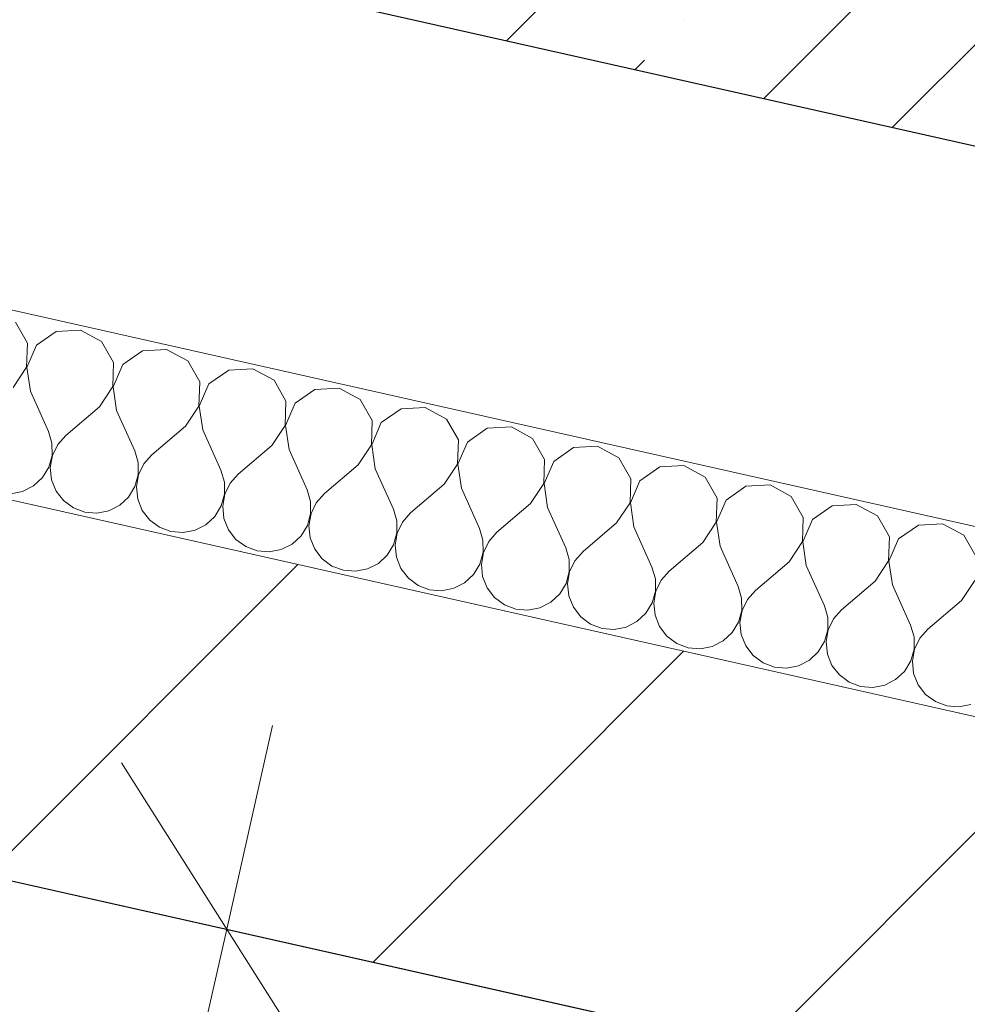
# Model space of a CAD drawing. Header units: millimetres. Extents: x -7213913 to -6930525, y 6129472 to 6355042.
# Tile 145 of 214: x -7192423 to -7191912, y 6174625 to 6175156. Entities that reach past the tile are written whole.
import ezdxf
from ezdxf.enums import TextEntityAlignment as Align

# ---------------------------------------------------------------- set-up
doc = ezdxf.new("R2010")
doc.units = ezdxf.units.MM
doc.header["$MEASUREMENT"] = 0
for name, color, linetype, lineweight in [('0_Ном._пера__1', 7, 'Continuous', 0), ('S - квартира_помещение.АР_Ном._пера__101', 252, 'Continuous', 0), ('S - квартира_помещение.АР_Ном._пера__2', 8, 'Continuous', 15), ('АР-Стены_внутренние_пилоны.АР_Ном._пера__1', 7, 'Continuous', 15), ('АР-Стены_Перегородки_межквартирные_200.АР_Ном._пера__1', 7, 'Continuous', 15), ('АР-Чертеж-Размеры.АР_Ном._пера__1', 7, 'Continuous', 0), ('Паспорта Зон Archicad_Ном._пера__1', 7, 'Continuous', 0)]:
    doc.layers.add(name, color=color, linetype=linetype, lineweight=lineweight)
for name, color, linetype in [('S - квартира_помещение.АР', 7, 'Continuous'), ('АР-Стены_внутренние_пилоны.АР', 7, 'Continuous'), ('АР-Стены_Перегородки_межквартирные_200.АР', 7, 'Continuous'), ('АР-Чертеж-Размеры.АР', 7, 'Continuous')]:
    doc.layers.add(name, color=color, linetype=linetype)
doc.styles.add('РЎР“Р•РќР•Р\xa0Р\x98Р\xa0_РЎРўР\x98Р›Р¬_1', font='txt')
doc.styles.add('РЎР“Р•РќР•Р\xa0Р\x98Р\xa0_РЎРўР\x98Р›Р¬_2', font='calibri.ttf')
doc.styles.add('РЎР“Р•РќР•Р\xa0Р\x98Р\xa0_РЎРўР\x98Р›Р¬_3', font='GOST_Common.ttf')
doc.dimstyles.new('СГЕНЕРИР_СТИЛЬ__3', dxfattribs={"dimtxt": 200, "dimasz": 142.5, "dimexe": 0.18, "dimexo": 0.0625, "dimgap": 0, "dimtad": 1, "dimdec": 0, "dimzin": 0, "dimdsep": 46, "dimtxsty": 'РЎР“Р•РќР•Р\xa0Р\x98Р\xa0_РЎРўР\x98Р›Р¬_3', "dimblk": 'ARROWHEAD_6', "dimblk1": 'ARROWHEAD_6', "dimblk2": 'ARROWHEAD_6', "dimcen": 0.09, "dimse1": 1, "dimse2": 1, "dimclrd": 7, "dimclre": 7, "dimclrt": 7, "dimazin": 0, "dimtfac": 1, "dimtdec": 4, "dimtmove": 0, "dimatfit": 3, "dimfxl": 1, "dimtolj": 1, "dimtzin": 0, "dimarcsym": 0})

# ---------------------------------------------------------------- blocks, each defined once
blk = doc.blocks.new('Кухня-столовая_1_36_10', base_point=(-7189706.6, 6172379.39))
at = {"layer": 'S - квартира_помещение.АР_Ном._пера__2', "color": 8, "linetype": 'Continuous', "lineweight": 15, "flags": 128}
blk.add_lwpolyline([(-7191575.17, 6171426.89), (-7190722.41, 6171235.37), (-7190722.63, 6171234.39), (-7186334.78, 6170248.9), (-7186314.01, 6170301.42), (-7186280.59, 6170774.66), (-7186280.57, 6170774.66), (-7186104.13, 6173271.83), (-7188699.21, 6173854.67), (-7193260.59, 6174879.12), (-7193758.81, 6172665.36), (-7191416.44, 6172138.19)], close=True, dxfattribs=at)
at = {"layer": 'Паспорта Зон Archicad_Ном._пера__1', "color": 7, "lineweight": 0, "style": 'РЎР“Р•РќР•Р\xa0Р\x98Р\xa0_РЎРўР\x98Р›Р¬_1'}
blk.add_attdef('ROOM_NUMBER', text='', height=250, rotation=347.3417, dxfattribs=at).set_placement((-7189753, 6172541.56), align=Align.MIDDLE_CENTER)
at = {"layer": 'Паспорта Зон Archicad_Ном._пера__1', "color": 7, "lineweight": 0, "style": 'РЎР“Р•РќР•Р\xa0Р\x98Р\xa0_РЎРўР\x98Р›Р¬_2'}
blk.add_attdef('ROOM_AREA', text='', height=200, rotation=347.3417, dxfattribs=at).set_placement((-7186500.41, 6170782.9), align=Align.MIDDLE_RIGHT)
blk = doc.blocks.new('Стена_188_10', base_point=(-7193465.12, 6175565.61))
at = {"layer": 'АР-Стены_внутренние_пилоны.АР', "linetype": 'Continuous', "lineweight": 0, "true_color": 0x000000}
h = blk.add_hatch(dxfattribs=at)
h.set_pattern_fill('ЖЕЛЕЗОБЕТОН__PROJECT__000A', color=18, style=0, pattern_type=2)
h.set_pattern_definition([(45, (-6566190.34, 6562677.8), (-84.852814, 84.852814), []), (45, (-6566232.77, 6562720.22), (-84.852814, 84.852814), [90, -30, 0, -30])])
h.paths.add_polyline_path([(-7191471.7, 6175246.02), (-7193315.77, 6175660.18), (-7193370.55, 6175416.26), (-7191526.49, 6175002.1)])
at = {"layer": 'АР-Стены_внутренние_пилоны.АР_Ном._пера__1', "color": 7, "linetype": 'Continuous', "lineweight": 30, "flags": 128}
blk.add_lwpolyline([(-7193614.48, 6175471.04), (-7191526.49, 6175002.1)], dxfattribs=at)
blk = doc.blocks.new('Стена_208_10', base_point=(-7193336.24, 6174998.6))
at = {"layer": 'АР-Стены_Перегородки_межквартирные_200.АР', "linetype": 'Continuous', "lineweight": 0, "true_color": 0x000000}
h = blk.add_hatch(dxfattribs=at)
h.set_pattern_fill('БЛОКИ_БЕТОННЫЕ_ЭФФЕКТИВН_28', color=18, style=0, pattern_type=2)
h.set_pattern_definition([(45, (-6566190.34, 6562677.8), (-127.279217, 127.279217), [])])
h.paths.add_polyline_path([(-7193260.59, 6174879.12), (-7186020.2, 6173252.98), (-7185976.38, 6173448.12), (-7193216.76, 6175074.26)])
at = {"layer": 'АР-Стены_Перегородки_межквартирные_200.АР_Ном._пера__1', "color": 7, "linetype": 'Continuous', "lineweight": 15, "flags": 128}
for points in [[(-7191543.44, 6174698.44), (-7193216.76, 6175074.26)], [(-7193260.59, 6174879.12), (-7186104.13, 6173271.83)]]:
    blk.add_lwpolyline(points, dxfattribs=at)
blk = doc.blocks.new('*X840', base_point=(-6566190.34, 6562677.79))
at = {"layer": '0_Ном._пера__1', "color": 7, "linetype": 'Continuous', "lineweight": 0}
for p, q in [((-7192418.42, 6174981.52), (-7192424.88, 6174992.81)), ((-7192402.85, 6174987.87), (-7192413.52, 6174980.42)), ((-7192389.85, 6174988.59), (-7192402.85, 6174987.87)), ((-7192378.42, 6174982.38), (-7192389.85, 6174988.59)), ((-7192418.87, 6174968.51), (-7192418.42, 6174981.52)), ((-7192371.96, 6174971.08), (-7192378.42, 6174982.38)), ((-7192413.52, 6174980.42), (-7192418.68, 6174968.47)), ((-7192356.39, 6174977.43), (-7192367.06, 6174969.98)), ((-7192343.39, 6174978.16), (-7192356.39, 6174977.43)), ((-7192331.96, 6174971.95), (-7192343.39, 6174978.16)), ((-7192372.4, 6174958.08), (-7192371.96, 6174971.08)), ((-7192325.5, 6174960.65), (-7192331.96, 6174971.95)), ((-7192426.08, 6174957.68), (-7192418.87, 6174968.51)), ((-7192418.68, 6174968.47), (-7192416.79, 6174955.6)), ((-7192367.06, 6174969.98), (-7192372.22, 6174958.04)), ((-7192309.92, 6174967), (-7192320.59, 6174959.55)), ((-7192296.93, 6174967.72), (-7192309.92, 6174967)), ((-7192285.5, 6174961.51), (-7192296.93, 6174967.72)), ((-7192325.94, 6174947.64), (-7192325.5, 6174960.65)), ((-7192279.04, 6174950.21), (-7192285.5, 6174961.51)), ((-7192416.79, 6174955.6), (-7192407.02, 6174933.88)), ((-7192379.62, 6174947.25), (-7192372.4, 6174958.08)), ((-7192372.22, 6174958.04), (-7192370.33, 6174945.16)), ((-7192320.59, 6174959.55), (-7192325.75, 6174947.6)), ((-7192263.46, 6174956.56), (-7192274.13, 6174949.11)), ((-7192250.47, 6174957.29), (-7192263.46, 6174956.56)), ((-7192239.04, 6174951.08), (-7192250.47, 6174957.29)), ((-7192279.48, 6174937.21), (-7192279.04, 6174950.21)), ((-7192274.13, 6174949.11), (-7192279.29, 6174937.17)), ((-7192232.58, 6174939.78), (-7192239.04, 6174951.08)), ((-7192379.62, 6174947.25), (-7192397.73, 6174931.79)), ((-7192370.33, 6174945.16), (-7192360.56, 6174923.45)), ((-7192333.16, 6174936.81), (-7192325.94, 6174947.64)), ((-7192325.75, 6174947.6), (-7192323.86, 6174934.73)), ((-7192217, 6174946.13), (-7192227.67, 6174938.68)), ((-7192204.01, 6174946.85), (-7192217, 6174946.13)), ((-7192192.57, 6174940.64), (-7192204.01, 6174946.85)), ((-7192233.02, 6174926.77), (-7192232.58, 6174939.78)), ((-7192227.67, 6174938.68), (-7192232.83, 6174926.73)), ((-7192186.11, 6174929.34), (-7192192.57, 6174940.64)), ((-7192405.18, 6174927.58), (-7192407.02, 6174933.88)), ((-7192333.16, 6174936.81), (-7192351.27, 6174921.36)), ((-7192323.86, 6174934.73), (-7192314.1, 6174913.01)), ((-7192286.69, 6174926.38), (-7192279.48, 6174937.21)), ((-7192279.29, 6174937.17), (-7192277.4, 6174924.29)), ((-7192170.54, 6174935.69), (-7192181.21, 6174928.24)), ((-7192157.55, 6174936.42), (-7192170.54, 6174935.69)), ((-7192146.11, 6174930.21), (-7192157.55, 6174936.42)), ((-7192397.73, 6174931.79), (-7192402.09, 6174926.88)), ((-7192186.56, 6174916.34), (-7192186.11, 6174929.34)), ((-7192181.21, 6174928.24), (-7192186.37, 6174916.3)), ((-7192139.65, 6174918.91), (-7192146.11, 6174930.21)), ((-7192405.13, 6174921.01), (-7192405.18, 6174927.58)), ((-7192402.09, 6174926.88), (-7192404.94, 6174920.97)), ((-7192358.72, 6174917.14), (-7192360.56, 6174923.45)), ((-7192286.69, 6174926.38), (-7192304.81, 6174910.93)), ((-7192277.4, 6174924.29), (-7192267.64, 6174902.58)), ((-7192240.23, 6174915.94), (-7192233.02, 6174926.77)), ((-7192232.83, 6174926.73), (-7192230.94, 6174913.86)), ((-7192124.08, 6174925.26), (-7192134.75, 6174917.81)), ((-7192111.09, 6174925.98), (-7192124.08, 6174925.26)), ((-7192099.65, 6174919.77), (-7192111.09, 6174925.98)), ((-7192406.88, 6174914.68), (-7192405.13, 6174921.01)), ((-7192404.94, 6174920.97), (-7192406.07, 6174914.49)), ((-7192351.27, 6174921.36), (-7192355.63, 6174916.45)), ((-7192140.1, 6174905.9), (-7192139.65, 6174918.91)), ((-7192134.75, 6174917.81), (-7192139.91, 6174905.86)), ((-7192093.19, 6174908.47), (-7192099.65, 6174919.77)), ((-7192410.29, 6174909.06), (-7192406.88, 6174914.68)), ((-7192406.07, 6174914.49), (-7192405.39, 6174907.96)), ((-7192358.67, 6174910.57), (-7192358.72, 6174917.14)), ((-7192355.63, 6174916.45), (-7192358.48, 6174910.53)), ((-7192312.26, 6174906.71), (-7192314.1, 6174913.01)), ((-7192240.23, 6174915.94), (-7192258.35, 6174900.49)), ((-7192230.94, 6174913.86), (-7192221.18, 6174892.14)), ((-7192193.77, 6174905.51), (-7192186.56, 6174916.34)), ((-7192186.37, 6174916.3), (-7192184.48, 6174903.42)), ((-7192077.62, 6174914.82), (-7192088.29, 6174907.37)), ((-7192064.62, 6174915.55), (-7192077.62, 6174914.82)), ((-7192053.19, 6174909.34), (-7192064.62, 6174915.55)), ((-7192415.11, 6174904.59), (-7192410.29, 6174909.06)), ((-7192405.39, 6174907.96), (-7192402.94, 6174901.86)), ((-7192360.42, 6174904.24), (-7192358.67, 6174910.57)), ((-7192358.48, 6174910.53), (-7192359.61, 6174904.06)), ((-7192312.21, 6174900.14), (-7192312.26, 6174906.71)), ((-7192304.81, 6174910.93), (-7192309.17, 6174906.01)), ((-7192093.63, 6174895.47), (-7192093.19, 6174908.47)), ((-7192088.29, 6174907.37), (-7192093.45, 6174895.43)), ((-7192046.73, 6174898.04), (-7192053.19, 6174909.34)), ((-7192427.41, 6174900.35), (-7192420.96, 6174901.61)), ((-7192420.96, 6174901.61), (-7192415.11, 6174904.59)), ((-7192402.94, 6174901.86), (-7192398.93, 6174896.66)), ((-7192363.83, 6174898.63), (-7192360.42, 6174904.24)), ((-7192359.61, 6174904.06), (-7192358.93, 6174897.53)), ((-7192309.17, 6174906.01), (-7192312.02, 6174900.1)), ((-7192265.8, 6174896.27), (-7192267.64, 6174902.58)), ((-7192193.77, 6174905.51), (-7192211.88, 6174890.06)), ((-7192184.48, 6174903.42), (-7192174.71, 6174881.71)), ((-7192147.31, 6174895.07), (-7192140.1, 6174905.9)), ((-7192139.91, 6174905.86), (-7192138.02, 6174892.99)), ((-7192031.15, 6174904.39), (-7192041.82, 6174896.94)), ((-7192018.16, 6174905.11), (-7192031.15, 6174904.39)), ((-7192006.73, 6174898.9), (-7192018.16, 6174905.11)), ((-7192398.93, 6174896.66), (-7192393.64, 6174892.76)), ((-7192368.65, 6174894.16), (-7192363.83, 6174898.63)), ((-7192358.93, 6174897.53), (-7192356.48, 6174891.43)), ((-7192313.96, 6174893.81), (-7192312.21, 6174900.14)), ((-7192312.02, 6174900.1), (-7192313.15, 6174893.62)), ((-7192265.75, 6174889.7), (-7192265.8, 6174896.27)), ((-7192258.35, 6174900.49), (-7192262.71, 6174895.58)), ((-7192047.17, 6174885.03), (-7192046.73, 6174898.04)), ((-7192041.82, 6174896.94), (-7192046.98, 6174884.99)), ((-7192000.27, 6174887.6), (-7192006.73, 6174898.9)), ((-7192393.64, 6174892.76), (-7192387.49, 6174890.45)), ((-7192380.95, 6174889.91), (-7192374.5, 6174891.18)), ((-7192374.5, 6174891.18), (-7192368.65, 6174894.16)), ((-7192356.48, 6174891.43), (-7192352.47, 6174886.23)), ((-7192317.37, 6174888.19), (-7192313.96, 6174893.81)), ((-7192313.15, 6174893.62), (-7192312.46, 6174887.09)), ((-7192262.71, 6174895.58), (-7192265.56, 6174889.66)), ((-7192219.33, 6174885.84), (-7192221.18, 6174892.14)), ((-7192147.31, 6174895.07), (-7192165.42, 6174879.62)), ((-7192138.02, 6174892.99), (-7192128.25, 6174871.27)), ((-7192100.85, 6174884.64), (-7192093.63, 6174895.47)), ((-7192093.45, 6174895.43), (-7192091.56, 6174882.55)), ((-7191984.69, 6174893.95), (-7191995.36, 6174886.5)), ((-7191971.7, 6174894.68), (-7191984.69, 6174893.95)), ((-7191960.27, 6174888.47), (-7191971.7, 6174894.68)), ((-7192387.49, 6174890.45), (-7192380.95, 6174889.91)), ((-7192352.47, 6174886.23), (-7192347.18, 6174882.33)), ((-7192322.19, 6174883.72), (-7192317.37, 6174888.19)), ((-7192312.46, 6174887.09), (-7192310.02, 6174880.99)), ((-7192267.5, 6174883.37), (-7192265.75, 6174889.7)), ((-7192265.56, 6174889.66), (-7192266.69, 6174883.19)), ((-7192219.29, 6174879.27), (-7192219.33, 6174885.84)), ((-7192211.88, 6174890.06), (-7192216.25, 6174885.14)), ((-7192000.71, 6174874.6), (-7192000.27, 6174887.6)), ((-7191995.36, 6174886.5), (-7192000.52, 6174874.56)), ((-7191953.81, 6174877.17), (-7191960.27, 6174888.47)), ((-7192347.18, 6174882.33), (-7192341.03, 6174880.02)), ((-7192334.49, 6174879.48), (-7192328.04, 6174880.74)), ((-7192328.04, 6174880.74), (-7192322.19, 6174883.72)), ((-7192310.02, 6174880.99), (-7192306, 6174875.79)), ((-7192270.91, 6174877.76), (-7192267.5, 6174883.37)), ((-7192266.69, 6174883.19), (-7192266, 6174876.66)), ((-7192216.25, 6174885.14), (-7192219.1, 6174879.23)), ((-7192172.87, 6174875.4), (-7192174.71, 6174881.71)), ((-7192100.85, 6174884.64), (-7192118.96, 6174869.19)), ((-7192091.56, 6174882.55), (-7192081.79, 6174860.84)), ((-7192054.39, 6174874.2), (-7192047.17, 6174885.03)), ((-7192046.98, 6174884.99), (-7192045.09, 6174872.12)), ((-7191938.23, 6174883.52), (-7191948.9, 6174876.07)), ((-7191925.24, 6174884.24), (-7191938.23, 6174883.52)), ((-7191913.8, 6174878.03), (-7191925.24, 6174884.24)), ((-7192341.03, 6174880.02), (-7192334.49, 6174879.48)), ((-7192306, 6174875.79), (-7192300.72, 6174871.89)), ((-7192275.72, 6174873.29), (-7192270.91, 6174877.76)), ((-7192266, 6174876.66), (-7192263.56, 6174870.56)), ((-7192221.03, 6174872.94), (-7192219.29, 6174879.27)), ((-7192219.1, 6174879.23), (-7192220.23, 6174872.75)), ((-7192172.82, 6174868.83), (-7192172.87, 6174875.4)), ((-7192165.42, 6174879.62), (-7192169.78, 6174874.71)), ((-7191954.25, 6174864.16), (-7191953.81, 6174877.17)), ((-7191948.9, 6174876.07), (-7191954.06, 6174864.12)), ((-7191907.34, 6174866.73), (-7191913.8, 6174878.03)), ((-7192300.72, 6174871.89), (-7192294.57, 6174869.58)), ((-7192294.57, 6174869.58), (-7192288.02, 6174869.04)), ((-7192288.02, 6174869.04), (-7192281.58, 6174870.31)), ((-7192281.58, 6174870.31), (-7192275.72, 6174873.29)), ((-7192263.56, 6174870.56), (-7192259.54, 6174865.36)), ((-7192224.45, 6174867.32), (-7192221.03, 6174872.94)), ((-7192220.23, 6174872.75), (-7192219.54, 6174866.22)), ((-7192169.78, 6174874.71), (-7192172.64, 6174868.79)), ((-7192126.41, 6174864.97), (-7192128.25, 6174871.27)), ((-7192054.39, 6174874.2), (-7192072.5, 6174858.75)), ((-7192045.09, 6174872.12), (-7192035.33, 6174850.4)), ((-7192007.92, 6174863.77), (-7192000.71, 6174874.6)), ((-7192000.52, 6174874.56), (-7191998.63, 6174861.68)), ((-7192259.54, 6174865.36), (-7192254.26, 6174861.46)), ((-7192229.26, 6174862.85), (-7192224.45, 6174867.32)), ((-7192219.54, 6174866.22), (-7192217.1, 6174860.12)), ((-7192174.57, 6174862.5), (-7192172.82, 6174868.83)), ((-7192172.64, 6174868.79), (-7192173.76, 6174862.32)), ((-7192126.36, 6174858.4), (-7192126.41, 6174864.97)), ((-7192123.32, 6174864.27), (-7192126.17, 6174858.36)), ((-7192118.96, 6174869.19), (-7192123.32, 6174864.27)), ((-7191961.46, 6174853.33), (-7191954.25, 6174864.16)), ((-7192254.26, 6174861.46), (-7192248.11, 6174859.15)), ((-7192248.11, 6174859.15), (-7192241.56, 6174858.61)), ((-7192241.56, 6174858.61), (-7192235.12, 6174859.87)), ((-7192235.12, 6174859.87), (-7192229.26, 6174862.85)), ((-7192217.1, 6174860.12), (-7192213.08, 6174854.92)), ((-7192177.98, 6174856.89), (-7192174.57, 6174862.5)), ((-7192173.76, 6174862.32), (-7192173.08, 6174855.79)), ((-7192079.95, 6174854.53), (-7192081.79, 6174860.84)), ((-7192007.92, 6174863.77), (-7192026.04, 6174848.32)), ((-7191998.63, 6174861.68), (-7191988.87, 6174839.97)), ((-7191954.06, 6174864.12), (-7191952.17, 6174851.25)), ((-7192213.08, 6174854.92), (-7192207.8, 6174851.02)), ((-7192182.8, 6174852.42), (-7192177.98, 6174856.89)), ((-7192173.08, 6174855.79), (-7192170.64, 6174849.69)), ((-7192128.11, 6174852.07), (-7192126.36, 6174858.4)), ((-7192126.17, 6174858.36), (-7192127.3, 6174851.88)), ((-7192079.9, 6174847.96), (-7192079.95, 6174854.53)), ((-7192076.86, 6174853.84), (-7192079.71, 6174847.92)), ((-7192072.5, 6174858.75), (-7192076.86, 6174853.84)), ((-7191915, 6174842.9), (-7191907.79, 6174853.73)), ((-7192207.8, 6174851.02), (-7192201.65, 6174848.71)), ((-7192201.65, 6174848.71), (-7192195.1, 6174848.17)), ((-7192195.1, 6174848.17), (-7192188.65, 6174849.44)), ((-7192188.65, 6174849.44), (-7192182.8, 6174852.42)), ((-7192170.64, 6174849.69), (-7192166.62, 6174844.49)), ((-7192131.52, 6174846.45), (-7192128.11, 6174852.07)), ((-7192127.3, 6174851.88), (-7192126.62, 6174845.35)), ((-7192033.49, 6174844.1), (-7192035.33, 6174850.4)), ((-7192026.04, 6174848.32), (-7192030.4, 6174843.4)), ((-7191961.46, 6174853.33), (-7191979.58, 6174837.88)), ((-7191952.17, 6174851.25), (-7191942.41, 6174829.53)), ((-7192166.62, 6174844.49), (-7192161.34, 6174840.59)), ((-7192136.34, 6174841.98), (-7192131.52, 6174846.45)), ((-7192126.62, 6174845.35), (-7192124.17, 6174839.25)), ((-7192081.65, 6174841.63), (-7192079.9, 6174847.96)), ((-7192079.71, 6174847.92), (-7192080.84, 6174841.45)), ((-7192033.44, 6174837.53), (-7192033.49, 6174844.1)), ((-7192030.4, 6174843.4), (-7192033.25, 6174837.49)), ((-7192161.34, 6174840.59), (-7192155.19, 6174838.28)), ((-7192155.19, 6174838.28), (-7192148.64, 6174837.74)), ((-7192148.64, 6174837.74), (-7192142.19, 6174839)), ((-7192142.19, 6174839), (-7192136.34, 6174841.98)), ((-7192124.17, 6174839.25), (-7192120.16, 6174834.05)), ((-7192085.06, 6174836.02), (-7192081.65, 6174841.63)), ((-7192080.84, 6174841.45), (-7192080.16, 6174834.92)), ((-7191987.03, 6174833.66), (-7191988.87, 6174839.97)), ((-7191979.58, 6174837.88), (-7191983.94, 6174832.97)), ((-7191915, 6174842.9), (-7191933.11, 6174827.45)), ((-7192120.16, 6174834.05), (-7192114.87, 6174830.15)), ((-7192089.88, 6174831.55), (-7192085.06, 6174836.02)), ((-7192080.16, 6174834.92), (-7192077.71, 6174828.82)), ((-7192035.19, 6174831.2), (-7192033.44, 6174837.53)), ((-7192033.25, 6174837.49), (-7192034.38, 6174831.01)), ((-7191986.98, 6174827.09), (-7191987.03, 6174833.66)), ((-7191983.94, 6174832.97), (-7191986.79, 6174827.05)), ((-7192114.87, 6174830.15), (-7192108.72, 6174827.84)), ((-7192108.72, 6174827.84), (-7192102.18, 6174827.3)), ((-7192102.18, 6174827.3), (-7192095.73, 6174828.57)), ((-7192095.73, 6174828.57), (-7192089.88, 6174831.55)), ((-7192077.71, 6174828.82), (-7192073.7, 6174823.62)), ((-7192038.6, 6174825.58), (-7192035.19, 6174831.2)), ((-7192034.38, 6174831.01), (-7192033.69, 6174824.48)), ((-7191988.73, 6174820.76), (-7191986.98, 6174827.09)), ((-7191986.79, 6174827.05), (-7191987.92, 6174820.58)), ((-7191940.56, 6174823.23), (-7191942.41, 6174829.53)), ((-7191933.11, 6174827.45), (-7191937.48, 6174822.53)), ((-7192073.7, 6174823.62), (-7192068.41, 6174819.72)), ((-7192043.42, 6174821.11), (-7192038.6, 6174825.58)), ((-7192033.69, 6174824.48), (-7192031.25, 6174818.38)), ((-7191940.52, 6174816.66), (-7191940.56, 6174823.23)), ((-7191937.48, 6174822.53), (-7191940.33, 6174816.62)), ((-7192068.41, 6174819.72), (-7192062.26, 6174817.41)), ((-7192062.26, 6174817.41), (-7192055.72, 6174816.87)), ((-7192055.72, 6174816.87), (-7192049.27, 6174818.13)), ((-7192049.27, 6174818.13), (-7192043.42, 6174821.11)), ((-7192031.25, 6174818.38), (-7192027.23, 6174813.18)), ((-7191992.14, 6174815.15), (-7191988.73, 6174820.76)), ((-7191987.92, 6174820.58), (-7191987.23, 6174814.05)), ((-7191942.26, 6174810.33), (-7191940.52, 6174816.66)), ((-7191940.33, 6174816.62), (-7191941.46, 6174810.14)), ((-7192027.23, 6174813.18), (-7192021.95, 6174809.28)), ((-7191996.95, 6174810.68), (-7191992.14, 6174815.15)), ((-7191987.23, 6174814.05), (-7191984.79, 6174807.95)), ((-7192021.95, 6174809.28), (-7192015.8, 6174806.97)), ((-7192015.8, 6174806.97), (-7192009.25, 6174806.43)), ((-7192009.25, 6174806.43), (-7192002.81, 6174807.7)), ((-7192002.81, 6174807.7), (-7191996.95, 6174810.68)), ((-7191984.79, 6174807.95), (-7191980.77, 6174802.75)), ((-7191945.68, 6174804.71), (-7191942.26, 6174810.33)), ((-7191941.46, 6174810.14), (-7191940.77, 6174803.61)), ((-7191980.77, 6174802.75), (-7191975.49, 6174798.85)), ((-7191950.49, 6174800.24), (-7191945.68, 6174804.71)), ((-7191940.77, 6174803.61), (-7191938.33, 6174797.51)), ((-7191975.49, 6174798.85), (-7191969.34, 6174796.54)), ((-7191969.34, 6174796.54), (-7191962.79, 6174796)), ((-7191962.79, 6174796), (-7191956.35, 6174797.26)), ((-7191956.35, 6174797.26), (-7191950.49, 6174800.24)), ((-7191938.33, 6174797.51), (-7191934.31, 6174792.31)), ((-7191934.31, 6174792.31), (-7191929.03, 6174788.41)), ((-7191929.03, 6174788.41), (-7191922.88, 6174786.1)), ((-7191922.88, 6174786.1), (-7191916.33, 6174785.56)), ((-7191916.33, 6174785.56), (-7191909.89, 6174786.83))]:
    blk.add_line(p, q, dxfattribs=at)
blk = doc.blocks.new('Стена_405_10', base_point=(-7193097.28, 6175149.91))
at = {"layer": '0_Ном._пера__1', "color": 7, "linetype": 'Continuous', "lineweight": 0, "flags": 128}
for points in [[(-7191619.1, 6174817.93), (-7193097.28, 6175149.91)], [(-7193119.19, 6175052.34), (-7191543.44, 6174698.44)]]:
    blk.add_lwpolyline(points, dxfattribs=at)
at = {"color": 7, "lineweight": 0}
blk.add_blockref('*X840', (-6566190.34, 6562677.79), dxfattribs=at)
blk = doc.blocks.new('*D1112', base_point=(-6566190.34, 6562677.79))
at = {"layer": 'АР-Чертеж-Размеры.АР_Ном._пера__1', "color": 7, "linetype": 'Continuous', "lineweight": 0, "transparency": 16777216}
for p, q in [((-7192286.34, 6174775.61), (-7192310.99, 6174665.85)), ((-7192254.25, 6174576.23), (-7192367.73, 6174755.46)), ((-7192448.2, 6174696.66), (-7192173.79, 6174635.03)), ((-7192310.99, 6174665.85), (-7192808.47, 6172450.83)), ((-7192865.22, 6172540.44), (-7192751.73, 6172361.22)), ((-7192945.68, 6172481.65), (-7192671.27, 6172420.01)), ((-7192808.47, 6172450.83), (-7192833.13, 6172341.07))]:
    blk.add_line(p, q, dxfattribs=at)
at = {"layer": 'АР-Чертеж-Размеры.АР_Ном._пера__1', "color": 7, "lineweight": 0, "transparency": 16777216, "insert": (-7192668.43, 6173256.9), "char_height": 200, "attachment_point": 7, "rotation": 77.3417, "style": 'РЎР“Р•РќР•Р\xa0Р\x98Р\xa0_РЎРўР\x98Р›Р¬_3'}
blk.add_mtext('\\A1;{\\pql;\\fGOST Common|b0|i0|c204|p0;\\W1.000000;2\xa0270}', dxfattribs=at)
blk = doc.blocks.new('ARROWHEAD_6')
at = {"color": 0, "linetype": 'Continuous', "lineweight": 0}
for p, q in [((-0.5, -0.5), (0.5, 0.5)), ((0, 0), (-1, 0))]:
    blk.add_line(p, q, dxfattribs=at)
blk = doc.blocks.new('*D1114', base_point=(-6566190.34, 6562677.79))
at = {"layer": 'АР-Чертеж-Размеры.АР_Ном._пера__1', "color": 7, "linetype": 'Continuous', "lineweight": 0, "transparency": 16777216}
for p, q in [((-7193328.92, 6174574.88), (-7193390.56, 6174300.46)), ((-7193270.13, 6174494.41), (-7193449.36, 6174380.93)), ((-7193359.74, 6174437.67), (-7193469.51, 6174462.32)), ((-7191018.09, 6173911.7), (-7193359.74, 6174437.67)), ((-7190987.27, 6174048.91), (-7191048.91, 6173774.49)), ((-7191107.71, 6173854.96), (-7190928.48, 6173968.44))]:
    blk.add_line(p, q, dxfattribs=at)
at = {"layer": 'АР-Чертеж-Размеры.АР_Ном._пера__1', "color": 7, "lineweight": 0, "transparency": 16777216, "insert": (-7192500.21, 6174285.6), "char_height": 200, "attachment_point": 7, "rotation": 347.3406, "style": 'РЎР“Р•РќР•Р\xa0Р\x98Р\xa0_РЎРўР\x98Р›Р¬_3'}
blk.add_mtext('\\A1;{\\pql;\\fGOST Common|b0|i0|c204|p0;\\W1.000000;2\xa0400}', dxfattribs=at)

msp = doc.modelspace()

# ---------------------------------------------------------------- linework, layer by layer
at = {"layer": 'S - квартира_помещение.АР', "color": 254, "linetype": 'Continuous', "lineweight": 0, "true_color": 0xd8d8d8, "flags": 128}
msp.add_lwpolyline([(-7191575.17, 6171426.89), (-7190722.41, 6171235.37), (-7190722.63, 6171234.39), (-7186334.78, 6170248.9), (-7186314.01, 6170301.42), (-7186280.59, 6170774.66), (-7186280.57, 6170774.66), (-7186104.13, 6173271.83), (-7188699.21, 6173854.67), (-7193260.59, 6174879.12), (-7193758.81, 6172665.36), (-7191416.44, 6172138.19)], close=True, dxfattribs=at)
at = {"layer": 'S - квартира_помещение.АР_Ном._пера__101', "color": 252, "linetype": 'Continuous', "lineweight": 0, "flags": 128}
msp.add_lwpolyline([(-7191416.43, 6172138.23), (-7190919.07, 6174352.55), (-7193260.59, 6174879.12), (-7193758.66, 6172664.28)], close=True, dxfattribs=at)

# ---------------------------------------------------------------- block references
at = {"color": 7, "lineweight": 0}
msp.add_blockref('Стена_405_10', (-7193097.28, 6175149.91), dxfattribs=at)
at = {"layer": 'S - квартира_помещение.АР', "color": 7, "linetype": 'Continuous', "lineweight": 0}
msp.add_blockref('Кухня-столовая_1_36_10', (-7189706.6, 6172379.39), dxfattribs=at)
at = {"layer": 'АР-Стены_внутренние_пилоны.АР', "color": 7, "lineweight": 0}
msp.add_blockref('Стена_188_10', (-7193465.12, 6175565.61), dxfattribs=at)
at = {"layer": 'АР-Стены_Перегородки_межквартирные_200.АР', "color": 7, "lineweight": 0}
msp.add_blockref('Стена_208_10', (-7193336.24, 6174998.6), dxfattribs=at)

# ---------------------------------------------------------------- dimensions: what is measured, and where the dimension line sits
at = {"layer": 'АР-Чертеж-Размеры.АР', "color": 7, "linetype": 'Continuous', "lineweight": 0}
for base, p1, p2, angle, picture, middle, turn in [((-7193359.74, 6174437.67), (-7190919.07, 6174352.55), (-7193260.59, 6174879.12), 167.3406, '*D1114', (-7192143.55, 6174307.98), 347.3406), ((-7192808.47, 6172450.83), (-7193260.59, 6174879.12), (-7191416.44, 6172138.19), 257.3417, '*D1112', (-7192690.82, 6173613.56), 77.3417)]:
    dim = msp.add_linear_dim(base=base, p1=p1, p2=p2, angle=angle, dimstyle='СГЕНЕРИР_СТИЛЬ__3', dxfattribs=at)
    dim.commit()
    dim.dimension.update_dxf_attribs({"geometry": picture, "text_midpoint": middle, "dimtype": 160, "text_rotation": turn})

doc.saveas('drawing.dxf')
